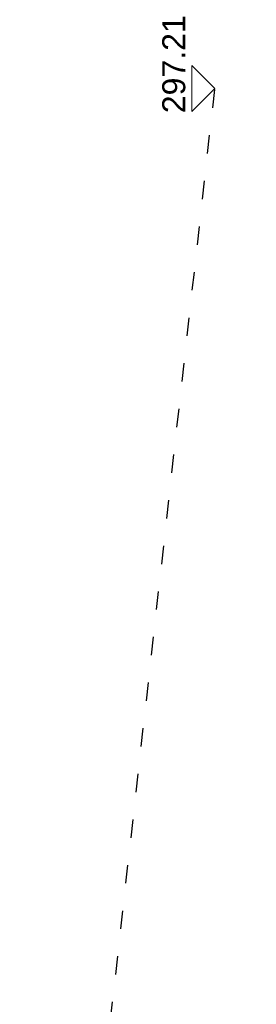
# Model space of a CAD drawing. Header units: inches. Extents: x 201967 to 338763, y -32705 to 30884.
# Tile 236 of 236: x 335026 to 335180, y 17246 to 17889. Entities that reach past the tile are written whole.
import ezdxf
from ezdxf.enums import TextEntityAlignment as Align

# ---------------------------------------------------------------- set-up
doc = ezdxf.new("R2010")
doc.units = ezdxf.units.IN
doc.header["$MEASUREMENT"] = 0
doc.linetypes.add('ACAD_ISO03W100', pattern=[30, 12, -18])
for name, color, linetype, lineweight in [('30 WIDOK 1 005', 5, 'Continuous', 5), ('34 WIDOK 5 030', 13, 'Continuous', 30), ('50 OPIS 1', 130, 'Continuous', 9)]:
    doc.layers.add(name, color=color, linetype=linetype, lineweight=lineweight)
doc.styles.add('WYMIAR-50 (15pkt) arial', font='arial.ttf', dxfattribs={"height": 15})

# ---------------------------------------------------------------- blocks, each defined once
blk = doc.blocks.new('*U1124')
blk.add_lwpolyline([(-15, 15), (0, 0), (15, 15), (-15, 15)])
at = {"style": 'WYMIAR-50 (15pkt) arial', "flags": 8}
blk.add_attdef('DETAIL#', text='', height=15, dxfattribs=at).set_placement((-16.14, 14.82), align=Align.BOTTOM_LEFT)
blk = doc.blocks.new('1 przekrój B Jagielońska')
at = {"layer": '34 WIDOK 5 030', "linetype": 'ACAD_ISO03W100'}
blk.add_lwpolyline([(-195, -714), (-55.82, -714), (565.86, -697), (565.86, -559.71), (625.9, -559.71), (625.9, -599), (1413.7, -687)], dxfattribs=at)
at = {"layer": '50 OPIS 1'}
ref = blk.add_blockref('*U1124', (1413.7, -687), dxfattribs=at)
ref.add_attrib('DETAIL#', '297.21', dxfattribs={"layer": '0', "height": 15, "style": 'WYMIAR-50 (15pkt) arial'}).set_placement((1397.57, -672.18), align=Align.BOTTOM_LEFT)

msp = doc.modelspace()

# ---------------------------------------------------------------- block references
at = {"layer": '30 WIDOK 1 005', "rotation": 90}
msp.add_blockref('1 przekrój B Jagielońska', (334466.36, 16430.65), dxfattribs=at)

doc.saveas('drawing.dxf')
